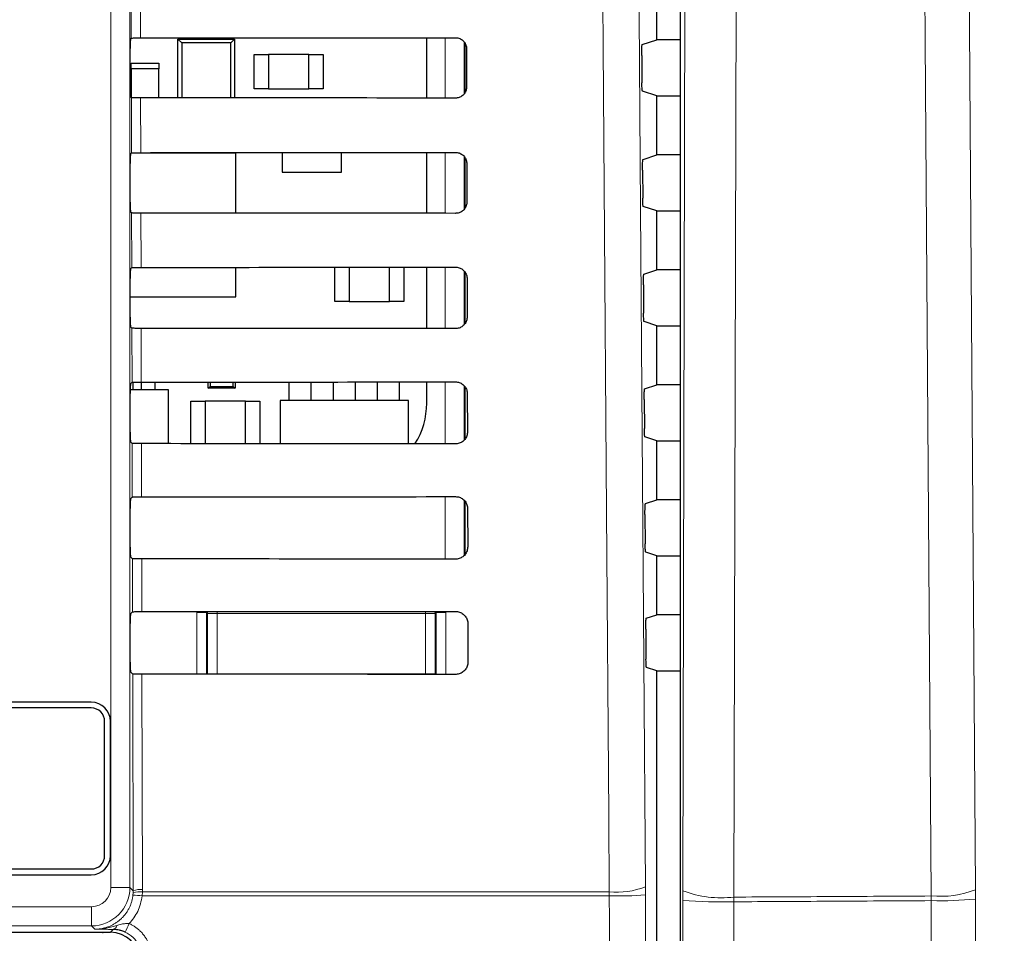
# Model space of a CAD drawing. Header units: millimetres. Extents: x 5 to 418, y 2 to 292.
# Tile 33 of 74: x 115 to 124, y 168 to 176. Entities that reach past the tile are written whole.
import ezdxf

# ---------------------------------------------------------------- set-up
doc = ezdxf.new("R2010")
doc.units = ezdxf.units.MM
doc.layers.add('SLD-0', color=7, linetype='Continuous')
doc.styles.add('SLDTEXTSTYLE0', font='TXT', dxfattribs={"width": 0.605})
doc.dimstyles.new('SLDDIMSTYLE2', dxfattribs={"dimtxt": 3.5, "dimasz": 3.302, "dimexe": 0, "dimexo": 0.0625, "dimgap": 0.875, "dimtad": 1, "dimdec": 1, "dimlfac": 6, "dimrnd": 1e-09, "dimzin": 12, "dimdsep": 46, "dimtxsty": 'SLDTEXTSTYLE0', "dimsah": 1, "dimcen": 0.09, "dimadec": 0, "dimazin": 3, "dimtfac": 1, "dimtofl": 0, "dimtmove": 0, "dimatfit": 3, "dimfxl": 1, "dimfrac": 2, "dimtolj": 1, "dimtzin": 12, "dimarcsym": 0})

# ---------------------------------------------------------------- blocks, each defined once
blk = doc.blocks.new('_D_8')
at = {"layer": 'SLD-0', "color": 7}
for p, q in [((128.8398, 248.1598), (145.3165, 248.1598)), ((144.3165, 94.2725), (144.3165, 248.1598)), ((115.4796, 94.2725), (145.3165, 94.2725))]:
    blk.add_line(p, q, dxfattribs=at)
for centre, start, end in [((141.6308, 171.8602), 63.43495, 116.56505), ((141.6308, 170.572), 243.43495, 296.56505)]:
    blk.add_arc(centre, 6.0056, start, end, dxfattribs=at)
for points in [[(144.3165, 248.1598), (143.8085, 244.8578), (144.8245, 244.8578)], [(144.3165, 94.2725), (144.8245, 97.5745), (143.8085, 97.5745)]]:
    blk.add_solid(points, dxfattribs=at)
at = {"layer": 'SLD-0', "color": 7, "insert": (139.8048, 165.2005), "char_height": 3.5, "attachment_point": 1, "rotation": 90, "style": 'SLDTEXTSTYLE0'}
blk.add_mtext('923,3', dxfattribs=at)

msp = doc.modelspace()

# ---------------------------------------------------------------- linework, layer by layer
at = {"color": 7, "linetype": 'Continuous', "lineweight": 18}
for p, q in [((116.1844, 168.44), (116.1844, 182.3848)), ((116.351, 182.3848), (116.351, 168.44)), ((121.1582, 168.4111), (121.1851, 180.2002)), ((121.6287, 180.1462), (121.6017, 168.3571)), ((116.3624, 175.8265), (116.3612, 176.3108)), ((116.4418, 176.3094), (116.443, 175.8279)), ((119.0909, 175.3051), (119.0909, 175.8298)), ((119.2575, 175.7901), (119.2575, 175.3445)), ((116.3647, 174.8288), (116.3636, 175.3085)), ((116.4442, 175.3071), (116.4453, 174.8302)), ((119.0909, 174.3028), (119.0909, 174.8321)), ((119.2575, 174.7943), (119.2575, 174.3407)), ((116.367, 173.8311), (116.3659, 174.3062)), ((116.4465, 174.3047), (116.4476, 173.8326)), ((119.0909, 173.3005), (119.0909, 173.8345)), ((119.2575, 173.7985), (119.2575, 173.337)), ((116.3694, 172.8335), (116.3683, 173.3038)), ((116.4489, 173.3024), (116.4499, 172.8349)), ((119.0909, 172.2981), (119.0909, 172.8368)), ((119.2575, 172.8029), (119.2575, 172.3333)), ((116.3717, 171.8358), (116.3706, 172.3015)), ((116.4512, 172.3), (116.4523, 171.8372)), ((119.0909, 171.2958), (119.0909, 171.8391)), ((119.2575, 171.8062), (119.2575, 171.3296)), ((116.374, 170.8381), (116.3729, 171.2991)), ((116.4535, 171.2977), (116.4546, 170.8396)), ((116.9329, 170.8304), (117.0163, 170.8304)), ((116.9329, 170.295), (116.9329, 170.8304)), ((117.025, 170.8216), (117.0163, 170.8304)), ((117.0163, 170.8304), (117.0163, 170.295)), ((117.1084, 170.84), (117.1084, 170.8216)), ((118.9213, 170.8413), (118.9213, 170.8216)), ((119.0134, 170.8304), (119.0046, 170.8216)), ((119.0134, 170.2935), (119.0134, 170.8304)), ((119.0967, 170.8304), (119.0134, 170.8304)), ((119.0967, 170.8304), (119.0967, 170.2934)), ((117.025, 170.2998), (117.025, 170.8216)), ((117.025, 170.8216), (117.1084, 170.8216)), ((117.1084, 170.8216), (117.1084, 170.2998)), ((118.9213, 170.8216), (117.1084, 170.8216)), ((118.9213, 170.2998), (118.9213, 170.8216)), ((118.9213, 170.8216), (119.0046, 170.8216)), ((119.0046, 170.8216), (119.0046, 170.2998)), ((116.3797, 168.4114), (116.3753, 170.2968)), ((116.4559, 170.2953), (116.4602, 168.4224)), ((117.025, 170.2998), (117.1084, 170.2998)), ((117.0254, 170.295), (117.025, 170.2998)), ((117.025, 170.295), (117.025, 170.2998)), ((117.1084, 170.2998), (117.1084, 170.2949)), ((117.1084, 170.2998), (118.9213, 170.2998)), ((118.9213, 170.2998), (119.0046, 170.2998)), ((118.9213, 170.2998), (118.9213, 170.2936)), ((119.0046, 170.2998), (119.004, 170.2935)), ((119.0046, 170.2998), (119.0047, 170.2935)), ((116.351, 168.44), (116.1844, 168.44)), ((116.351, 168.44), (116.3797, 168.4114)), ((120.8316, 168.3762), (120.8313, 168.4464)), ((116.3777, 168.3741), (116.3793, 168.3952)), ((116.3793, 168.3952), (116.3797, 168.4114)), ((116.4598, 168.4022), (116.4577, 168.3671)), ((120.5181, 168.3671), (116.4577, 168.3671)), ((116.4602, 168.4224), (116.4598, 168.4022)), ((116.4598, 168.4022), (120.5176, 168.4022)), ((120.5176, 168.4022), (120.5181, 168.3671)), ((121.1582, 168.4111), (121.158, 168.3297)), ((121.6016, 168.3164), (121.6017, 168.3571)), ((123.3163, 168.3261), (123.316, 168.3668)), ((123.7008, 168.4208), (123.7012, 168.3394)), ((112.8453, 168.2734), (116.0177, 168.2734)), ((116.0177, 168.1067), (116.0177, 168.2734)), ((116.0177, 168.1067), (112.8453, 168.1067)), ((116.0464, 168.078), (116.0177, 168.1067)), ((116.1148, 168.042), (116.1148, 168.0514)), ((116.1815, 168.0514), (116.2061, 168.076))]:
    msp.add_line(p, q, dxfattribs=at)
at = {"color": 7, "linetype": 'Continuous', "lineweight": 25}
for p, q in [((121.133, 182.303), (121.133, 147.5832)), ((120.9315, 175.8123), (120.9315, 178.3239)), ((116.3554, 175.8195), (116.3624, 175.8265)), ((116.769, 175.8181), (116.8019, 175.7852)), ((116.769, 175.8181), (117.2607, 175.8181)), ((116.769, 175.3069), (116.769, 175.8181)), ((116.8773, 175.8181), (116.8773, 175.8282)), ((117.1523, 175.8181), (117.1523, 175.8283)), ((117.2277, 175.7852), (117.2607, 175.8181)), ((117.2607, 175.8181), (117.2607, 175.3065)), ((118.9312, 175.3053), (118.9312, 175.8297)), ((120.8043, 175.7699), (120.9315, 175.8123)), ((121.133, 175.8123), (120.9315, 175.8123)), ((116.354, 175.4), (116.354, 175.7362)), ((117.2277, 175.7852), (116.8019, 175.7852)), ((116.8019, 175.7852), (116.8019, 175.3068)), ((117.2277, 175.3066), (117.2277, 175.7852)), ((119.2648, 175.354), (119.2648, 175.7791)), ((119.2769, 175.7348), (119.2777, 175.4014)), ((117.4315, 175.3848), (117.4315, 175.6848)), ((117.4315, 175.6848), (117.5565, 175.6848)), ((117.5565, 175.6848), (117.5565, 175.3848)), ((117.9065, 175.6848), (117.5565, 175.6848)), ((117.9065, 175.6848), (118.0315, 175.6848)), ((117.9065, 175.3848), (117.9065, 175.6848)), ((118.0315, 175.6848), (118.0315, 175.3848)), ((120.8, 175.6755), (120.8017, 175.438)), ((116.3607, 175.5598), (116.3607, 175.6098)), ((116.3607, 175.6098), (116.6023, 175.6098)), ((116.6023, 175.5598), (116.3607, 175.5598)), ((116.3607, 175.5598), (116.3607, 175.3114)), ((116.6023, 175.6098), (116.6023, 175.5598)), ((116.6023, 175.307), (116.6023, 175.5598)), ((117.5565, 175.3848), (117.4315, 175.3848)), ((117.5565, 175.3848), (117.9065, 175.3848)), ((118.0315, 175.3848), (117.9065, 175.3848)), ((120.9315, 175.3239), (120.806, 175.3657)), ((116.3636, 175.3085), (116.3554, 175.3167)), ((120.9315, 174.8123), (120.9315, 175.3239)), ((120.9315, 175.3239), (121.133, 175.3239)), ((116.3554, 174.8195), (116.3647, 174.8288)), ((117.2732, 174.8264), (116.3623, 174.8264)), ((117.2732, 174.3042), (117.2732, 174.8264)), ((117.6732, 174.831), (117.6732, 174.6598)), ((118.1898, 174.6598), (118.1898, 174.8314)), ((118.9312, 174.3029), (118.9312, 174.832)), ((119.2648, 174.3501), (119.2648, 174.7832)), ((120.8113, 174.7722), (120.9315, 174.8123)), ((121.133, 174.8123), (120.9315, 174.8123)), ((116.354, 174.4), (116.354, 174.7362)), ((119.2793, 174.7348), (119.28, 174.4014)), ((117.6732, 174.6598), (118.1898, 174.6598)), ((120.8071, 174.6779), (120.8088, 174.4356)), ((120.9315, 174.3239), (120.8131, 174.3634)), ((116.3659, 174.3062), (116.3554, 174.3167)), ((120.9315, 173.8123), (120.9315, 174.3239)), ((120.9315, 174.3239), (121.133, 174.3239)), ((116.3554, 173.8195), (116.367, 173.8311)), ((117.2732, 173.5764), (117.2732, 173.8331)), ((118.1315, 173.5348), (118.1315, 173.8337)), ((118.2565, 173.8338), (118.2565, 173.5348)), ((118.6065, 173.5348), (118.6065, 173.8341)), ((118.7315, 173.8342), (118.7315, 173.5348)), ((118.9312, 173.3006), (118.9312, 173.8343)), ((119.2648, 173.3463), (119.2648, 173.7874)), ((120.8184, 173.7746), (120.9315, 173.8123)), ((121.133, 173.8123), (120.9315, 173.8123)), ((116.354, 173.4), (116.354, 173.7362)), ((119.2816, 173.7348), (119.2824, 173.4014)), ((120.8141, 173.6802), (120.8158, 173.4333)), ((116.354, 173.5764), (117.2732, 173.5764)), ((118.2565, 173.5348), (118.1315, 173.5348)), ((118.2565, 173.5348), (118.6065, 173.5348)), ((118.7315, 173.5348), (118.6065, 173.5348)), ((116.3683, 173.3038), (116.3554, 173.3167)), ((120.9315, 173.3239), (120.8201, 173.361)), ((120.9315, 172.8123), (120.9315, 173.3239)), ((120.9315, 173.3239), (121.133, 173.3239)), ((116.3554, 172.8195), (116.3694, 172.8335)), ((116.3798, 172.7668), (116.3798, 172.8341)), ((116.4532, 172.7668), (116.4532, 172.8349)), ((116.5698, 172.7668), (116.5698, 172.835)), ((117.0315, 172.7814), (117.0315, 172.8353)), ((117.0315, 172.7814), (117.0477, 172.7976)), ((117.0477, 172.8353), (117.0477, 172.7976)), ((117.0477, 172.7976), (117.2487, 172.7976)), ((117.2487, 172.7976), (117.2487, 172.8354)), ((117.2487, 172.7976), (117.2648, 172.7814)), ((117.2648, 172.8354), (117.2648, 172.7814)), ((117.7365, 172.6764), (117.7365, 172.8357)), ((117.9265, 172.6764), (117.9265, 172.8359)), ((118.1198, 172.6764), (118.1198, 172.836)), ((118.3098, 172.8362), (118.3098, 172.6764)), ((118.5032, 172.6764), (118.5032, 172.8363)), ((118.6932, 172.6764), (118.6932, 172.8365)), ((118.9312, 172.6514), (118.9312, 172.8367)), ((120.8254, 172.7769), (120.9315, 172.8123)), ((121.133, 172.8123), (120.9315, 172.8123)), ((116.354, 172.4), (116.354, 172.7362)), ((116.6857, 172.7668), (116.3541, 172.7668)), ((116.6857, 172.2999), (116.6857, 172.7668)), ((117.2648, 172.7814), (117.0315, 172.7814)), ((119.2648, 172.3425), (119.2648, 172.7916)), ((119.2839, 172.7348), (119.2847, 172.4014)), ((116.8815, 172.6681), (117.0065, 172.6681)), ((116.8815, 172.2998), (116.8815, 172.6681)), ((117.0065, 172.6681), (117.0065, 172.2997)), ((117.3565, 172.6681), (117.0065, 172.6681)), ((117.3565, 172.2995), (117.3565, 172.6681)), ((117.3565, 172.6681), (117.4815, 172.6681)), ((117.4815, 172.6681), (117.4815, 172.2994)), ((117.6565, 172.6764), (117.6565, 172.2992)), ((118.7732, 172.6764), (117.6565, 172.6764)), ((118.7732, 172.2984), (118.7732, 172.6764)), ((120.8211, 172.6826), (120.8229, 172.4309)), ((116.3706, 172.3015), (116.3554, 172.3167)), ((120.9315, 172.3239), (120.8272, 172.3586)), ((120.9315, 171.8123), (120.9315, 172.3239)), ((120.9315, 172.3239), (121.133, 172.3239)), ((116.3554, 171.8195), (116.3717, 171.8358)), ((119.2648, 171.3388), (119.2648, 171.7959)), ((120.8324, 171.7793), (120.9315, 171.8123)), ((121.133, 171.8123), (120.9315, 171.8123)), ((116.354, 171.4), (116.354, 171.7362)), ((119.2863, 171.7348), (119.2871, 171.4014)), ((120.8282, 171.6849), (120.83, 171.4286)), ((120.9315, 171.3239), (120.8342, 171.3563)), ((116.3729, 171.2991), (116.3554, 171.3167)), ((120.9315, 170.8123), (120.9315, 171.3239)), ((120.9315, 171.3239), (121.133, 171.3239)), ((116.3554, 170.8195), (116.374, 170.8381)), ((120.8395, 170.7816), (120.9315, 170.8123)), ((121.133, 170.8123), (120.9315, 170.8123)), ((116.354, 170.4), (116.354, 170.7362)), ((119.2886, 170.7348), (119.2894, 170.4014)), ((120.8352, 170.6872), (120.837, 170.4262)), ((116.3753, 170.2968), (116.3554, 170.3167)), ((120.9315, 170.3239), (120.8413, 170.3539)), ((120.9315, 147.7176), (120.9315, 170.3239)), ((120.9315, 170.3239), (121.133, 170.3239)), ((116.0148, 170.0514), (113.0148, 170.0514)), ((116.0148, 170.0014), (113.0148, 170.0014)), ((116.1315, 168.7181), (116.1315, 169.8848)), ((116.1815, 168.7181), (116.1815, 169.8848)), ((113.0148, 168.6014), (116.0148, 168.6014)), ((113.0148, 168.5514), (116.0148, 168.5514)), ((112.8366, 168.0514), (116.1815, 168.0514))]:
    msp.add_line(p, q, dxfattribs=at)
at = {"color": 7, "linetype": 'Continuous', "lineweight": 18, "flags": 128}
for points in [[(120.5176, 168.4022), (120.513, 169.0629), (120.4943, 171.7058), (120.4342, 180.1961)], [(120.7482, 180.2403), (120.7898, 174.3413), (120.8313, 168.4464)], [(123.6196, 180.2075), (123.6403, 177.2095), (123.6609, 174.2115), (123.7008, 168.4208)], [(123.316, 168.3668), (123.3103, 169.193), (123.2875, 172.4978), (123.2646, 175.8026), (123.2346, 180.1536)], [(117.025, 170.8216), (117.0266, 170.8379), (117.0271, 170.8399)], [(119.0022, 170.8414), (119.003, 170.8379), (119.0046, 170.8216)]]:
    msp.add_lwpolyline(points, dxfattribs=at)
at = {"color": 7, "linetype": 'Continuous', "lineweight": 25}
for centre, radius, start, end in [((118.2703, 172.6514), 0.6608, 327.70444, 0), ((116.0148, 169.8848), 0.1667, 0, 90), ((116.0148, 169.8848), 0.1167, 0, 90), ((116.0148, 168.7181), 0.1167, 270, 0), ((116.0148, 168.7181), 0.1667, 270, 0)]:
    msp.add_arc(centre, radius, start, end, dxfattribs=at)
at = {"color": 7, "linetype": 'Continuous', "lineweight": 18}
for centre, radius, start, end in [((116.0177, 168.4401), 0.3333, 270.00873, 359.99127), ((120.5807, 169.0897), 0.6903, 264.75697, 291.28619), ((116.3406, 167.4896), 0.8853, 82.39916, 87.59893), ((116.4336, 168.2377), 0.1666, 80.96458, 109.01794), ((116.4418, 168.2577), 0.1658, 83.61467, 112.00928), ((120.5828, 171.5375), 3.171, 268.83046, 274.50021), ((121.4919, 169.3036), 0.9529, 249.49854, 276.61784), ((123.392, 169.2237), 0.8602, 264.92833, 291.03611), ((121.4903, 172.0017), 3.6869, 264.82915, 271.72905), ((123.3945, 171.6425), 3.3173, 268.65058, 275.30507), ((116.1957, 168.1184), 0.0437, 283.66786, 348.64856), ((115.8589, 168.3259), 0.526, 328.7156, 337.70032)]:
    msp.add_arc(centre, radius, start, end, dxfattribs=at)
at = {"color": 7, "linetype": 'Continuous', "lineweight": 25}
for centre, major_axis, ratio, start_param, end_param in [((116.3554, 175.7362), (0, 0.0833), 0.017455, 0.017453, 1.570796), ((110.9315, 178.732), (166.4674, 0), 0.017455, 4.745503, 4.761969), ((116.3554, 175.4), (0, 0.0833), 0.017455, 1.570796, 3.124139), ((110.9315, 172.4177), (165.6225, 0), 0.017455, 1.520964, 1.537506), ((116.3554, 174.7362), (0, 0.0833), 0.017455, 0.017453, 1.570796), ((110.9315, 177.732), (166.3336, 0), 0.017455, 4.745544, 4.762008), ((116.3554, 174.4), (0, 0.0833), 0.017455, 1.570796, 3.124139), ((110.9315, 171.4177), (165.4887, 0), 0.017455, 1.520923, 1.537465), ((110.9315, 176.732), (166.1998, 0), 0.017455, 4.745585, 4.762048), ((116.3554, 173.7362), (0, 0.0833), 0.017455, 0.017453, 1.570796), ((116.3554, 173.4), (0, 0.0833), 0.017455, 1.570796, 3.124139), ((110.9315, 170.4177), (165.3549, 0), 0.017455, 1.520883, 1.537423), ((116.3554, 172.7362), (0, 0.0833), 0.017455, 0.017453, 1.570796), ((110.9315, 175.732), (166.066, 0), 0.017455, 4.745626, 4.762088), ((116.3554, 172.4), (0, 0.0833), 0.017455, 1.570796, 3.124139), ((110.9315, 169.4177), (165.2211, 0), 0.017455, 1.520842, 1.537382), ((116.3554, 171.7362), (0, 0.0833), 0.017455, 0.017453, 1.570796), ((110.9315, 174.732), (165.9322, 0), 0.017455, 4.745666, 4.762129), ((116.3554, 171.4), (0, 0.0833), 0.017455, 1.570796, 3.124139), ((110.9315, 168.4177), (165.0873, 0), 0.017455, 1.520802, 1.537341), ((110.9315, 173.732), (165.7984, 0), 0.017455, 4.745707, 4.762169), ((116.3554, 170.7362), (0, 0.0833), 0.017455, 0.017453, 1.570796), ((116.3554, 170.4), (0, 0.0833), 0.017455, 1.570796, 3.124139), ((110.9315, 167.4177), (164.9535, 0), 0.017455, 1.520761, 1.5373), ((116.1815, 167.8014), (0.1768, 0.1768), 0.999695, 5.497939, 7.068431)]:
    msp.add_ellipse(centre, major_axis=major_axis, ratio=ratio, start_param=start_param, end_param=end_param, dxfattribs=at)
at = {"color": 7, "linetype": 'Continuous', "lineweight": 18}
msp.add_ellipse((116.0177, 168.4401), major_axis=(-0.1179, 0.1179), ratio=0.999695, start_param=2.356347, end_param=3.926839, dxfattribs=at)
at = {"color": 7, "linetype": 'Continuous', "lineweight": 25}
for points, knots in [([(116.3624, 175.8265), (116.3634, 175.8266), (116.3656, 175.827), (116.3806, 175.8274), (116.4023, 175.8277), (116.4245, 175.8279), (116.4384, 175.8279), (116.443, 175.8279)], [0, 0, 0, 0, 0.22363, 0.447283, 0.670251, 0.891793, 1, 1, 1, 1]), ([(119.1815, 175.8299), (119.186, 175.8297), (119.2012, 175.829), (119.2262, 175.8207), (119.2522, 175.8013), (119.2703, 175.7742), (119.2765, 175.7505), (119.2769, 175.7372), (119.2769, 175.7348)], [0, 0, 0, 0, 0.091132, 0.3033806, 0.5169544, 0.7326451, 0.9498996, 1, 1, 1, 1]), ([(120.8, 175.6755), (120.8, 175.6849), (120.8, 175.7036), (120.8006, 175.7301), (120.8015, 175.7516), (120.8028, 175.7666), (120.8038, 175.7688), (120.8043, 175.7699)], [0, 0, 0, 0, 0.198376, 0.39674, 0.595477, 0.795287, 1, 1, 1, 1]), ([(119.2777, 175.4014), (119.2775, 175.3967), (119.2768, 175.3811), (119.2681, 175.3554), (119.2481, 175.3292), (119.2205, 175.3114), (119.1969, 175.3054), (119.1839, 175.3051), (119.1815, 175.3051)], [0, 0, 0, 0, 0.0953804, 0.3122153, 0.5276676, 0.7409947, 0.9528176, 1, 1, 1, 1]), ([(120.806, 175.3657), (120.8055, 175.3668), (120.8045, 175.369), (120.8032, 175.3839), (120.8022, 175.4056), (120.8018, 175.4252), (120.8017, 175.4362), (120.8017, 175.438)], [0, 0, 0, 0, 0.239272, 0.478568, 0.717156, 0.954302, 1, 1, 1, 1]), ([(116.4442, 175.3071), (116.4349, 175.3071), (116.4164, 175.3071), (116.3921, 175.3074), (116.3739, 175.3078), (116.365, 175.3082), (116.3639, 175.3084), (116.3636, 175.3085)], [0, 0, 0, 0, 0.218795, 0.4375456, 0.6575325, 0.8799357, 1, 1, 1, 1]), ([(116.3647, 174.8288), (116.3658, 174.829), (116.368, 174.8293), (116.3829, 174.8297), (116.4046, 174.83), (116.4268, 174.8302), (116.4407, 174.8302), (116.4453, 174.8302)], [0, 0, 0, 0, 0.223636, 0.447295, 0.670269, 0.891817, 1, 1, 1, 1]), ([(119.1815, 174.8322), (119.1863, 174.832), (119.202, 174.8313), (119.2278, 174.8226), (119.2542, 174.8026), (119.2726, 174.7747), (119.2789, 174.7506), (119.2792, 174.7371), (119.2793, 174.7348)], [0, 0, 0, 0, 0.094104, 0.306375, 0.51998, 0.735701, 0.952973, 1, 1, 1, 1]), ([(120.8071, 174.6779), (120.8071, 174.6872), (120.807, 174.7059), (120.8076, 174.7325), (120.8085, 174.7539), (120.8098, 174.7689), (120.8108, 174.7711), (120.8113, 174.7722)], [0, 0, 0, 0, 0.198373, 0.396735, 0.595469, 0.795279, 1, 1, 1, 1]), ([(120.8131, 174.3634), (120.8126, 174.3644), (120.8116, 174.3666), (120.8103, 174.3816), (120.8093, 174.4032), (120.8089, 174.4228), (120.8088, 174.4339), (120.8088, 174.4356)], [0, 0, 0, 0, 0.239275, 0.478574, 0.717164, 0.954309, 1, 1, 1, 1]), ([(119.28, 174.4014), (119.2798, 174.3964), (119.2791, 174.3803), (119.27, 174.3539), (119.2494, 174.3272), (119.221, 174.309), (119.197, 174.303), (119.1838, 174.3028), (119.1815, 174.3027)], [0, 0, 0, 0, 0.098292, 0.3151062, 0.5305297, 0.7438302, 0.955641, 1, 1, 1, 1]), ([(116.4465, 174.3047), (116.4372, 174.3047), (116.4187, 174.3048), (116.3944, 174.305), (116.3762, 174.3054), (116.3673, 174.3058), (116.3663, 174.3061), (116.3659, 174.3062)], [0, 0, 0, 0, 0.218801, 0.437558, 0.657551, 0.87996, 1, 1, 1, 1]), ([(116.367, 173.8311), (116.3681, 173.8313), (116.3703, 173.8316), (116.3853, 173.8321), (116.4069, 173.8324), (116.4292, 173.8325), (116.4431, 173.8326), (116.4476, 173.8326)], [0, 0, 0, 0, 0.2236419, 0.4473071, 0.6702865, 0.8918403, 1, 1, 1, 1]), ([(119.1815, 173.8345), (119.1866, 173.8343), (119.2028, 173.8336), (119.2293, 173.8245), (119.2563, 173.8039), (119.275, 173.7752), (119.2812, 173.7506), (119.2815, 173.737), (119.2816, 173.7348)], [0, 0, 0, 0, 0.096934, 0.309226, 0.522862, 0.738613, 0.9559, 1, 1, 1, 1]), ([(120.8141, 173.6802), (120.8141, 173.6896), (120.814, 173.7083), (120.8146, 173.7348), (120.8156, 173.7562), (120.8169, 173.7712), (120.8179, 173.7735), (120.8184, 173.7746)], [0, 0, 0, 0, 0.19837, 0.39673, 0.595462, 0.795271, 1, 1, 1, 1]), ([(119.2824, 173.4014), (119.2821, 173.3961), (119.2814, 173.3795), (119.2719, 173.3524), (119.2506, 173.3251), (119.2216, 173.3066), (119.1971, 173.3007), (119.1837, 173.3004), (119.1815, 173.3004)], [0, 0, 0, 0, 0.101065, 0.31786, 0.533256, 0.746531, 0.958331, 1, 1, 1, 1]), ([(120.8201, 173.361), (120.8196, 173.3621), (120.8186, 173.3643), (120.8173, 173.3792), (120.8163, 173.4009), (120.8159, 173.4205), (120.8159, 173.4315), (120.8158, 173.4333)], [0, 0, 0, 0, 0.2392778, 0.4785801, 0.7171716, 0.9543162, 1, 1, 1, 1]), ([(116.4489, 173.3024), (116.4396, 173.3024), (116.4211, 173.3024), (116.3967, 173.3027), (116.3786, 173.3031), (116.3696, 173.3035), (116.3686, 173.3037), (116.3683, 173.3038)], [0, 0, 0, 0, 0.218807, 0.43757, 0.657569, 0.879984, 1, 1, 1, 1]), ([(116.3694, 172.8335), (116.3704, 172.8336), (116.3726, 172.834), (116.3876, 172.8344), (116.4093, 172.8347), (116.4315, 172.8349), (116.4454, 172.8349), (116.4499, 172.8349)], [0, 0, 0, 0, 0.223648, 0.447319, 0.670304, 0.891864, 1, 1, 1, 1]), ([(119.1815, 172.8369), (119.1868, 172.8366), (119.2036, 172.8358), (119.2308, 172.8264), (119.2583, 172.8052), (119.2774, 172.7758), (119.2836, 172.7507), (119.2839, 172.7369), (119.2839, 172.7348)], [0, 0, 0, 0, 0.099632, 0.311946, 0.52561, 0.741389, 0.958692, 1, 1, 1, 1]), ([(120.8211, 172.6826), (120.8211, 172.6919), (120.8211, 172.7106), (120.8216, 172.7372), (120.8226, 172.7586), (120.8239, 172.7736), (120.8249, 172.7758), (120.8254, 172.7769)], [0, 0, 0, 0, 0.198368, 0.396724, 0.595454, 0.795263, 1, 1, 1, 1]), ([(119.2847, 172.4014), (119.2845, 172.3959), (119.2837, 172.3787), (119.2738, 172.3509), (119.2519, 172.323), (119.2221, 172.3042), (119.1971, 172.2983), (119.1836, 172.2981), (119.1815, 172.298)], [0, 0, 0, 0, 0.10371, 0.320486, 0.535856, 0.749107, 0.960896, 1, 1, 1, 1]), ([(120.8272, 172.3586), (120.8267, 172.3597), (120.8257, 172.3619), (120.8244, 172.3769), (120.8234, 172.3985), (120.823, 172.4181), (120.8229, 172.4291), (120.8229, 172.4309)], [0, 0, 0, 0, 0.239281, 0.478586, 0.717179, 0.954323, 1, 1, 1, 1]), ([(116.4512, 172.3), (116.4419, 172.3), (116.4234, 172.3001), (116.3991, 172.3004), (116.3809, 172.3007), (116.372, 172.3011), (116.371, 172.3014), (116.3706, 172.3015)], [0, 0, 0, 0, 0.218813, 0.437581, 0.657587, 0.880009, 1, 1, 1, 1]), ([(116.3717, 171.8358), (116.3728, 171.836), (116.375, 171.8363), (116.3899, 171.8367), (116.4116, 171.837), (116.4338, 171.8372), (116.4477, 171.8372), (116.4523, 171.8372)], [0, 0, 0, 0, 0.223654, 0.447331, 0.670322, 0.891888, 1, 1, 1, 1]), ([(119.1815, 171.8392), (119.1871, 171.8389), (119.2044, 171.8381), (119.2323, 171.8283), (119.2604, 171.8065), (119.2797, 171.7763), (119.2859, 171.7508), (119.2862, 171.7369), (119.2863, 171.7348)], [0, 0, 0, 0, 0.102208, 0.314542, 0.528235, 0.744041, 0.961357, 1, 1, 1, 1]), ([(120.8282, 171.6849), (120.8281, 171.6942), (120.8281, 171.713), (120.8287, 171.7395), (120.8296, 171.7609), (120.8309, 171.7759), (120.8319, 171.7782), (120.8324, 171.7793)], [0, 0, 0, 0, 0.198365, 0.396719, 0.595447, 0.795255, 1, 1, 1, 1]), ([(120.8342, 171.3563), (120.8337, 171.3574), (120.8328, 171.3596), (120.8315, 171.3745), (120.8305, 171.3962), (120.8301, 171.4158), (120.83, 171.4268), (120.83, 171.4286)], [0, 0, 0, 0, 0.2392838, 0.4785921, 0.7171872, 0.9543308, 1, 1, 1, 1]), ([(119.2871, 171.4014), (119.2868, 171.3956), (119.2859, 171.3779), (119.2757, 171.3493), (119.2532, 171.321), (119.2226, 171.3019), (119.1972, 171.296), (119.1835, 171.2957), (119.1815, 171.2957)], [0, 0, 0, 0, 0.106236, 0.322993, 0.538338, 0.751567, 0.963346, 1, 1, 1, 1]), ([(116.4535, 171.2977), (116.4443, 171.2977), (116.4257, 171.2977), (116.4014, 171.298), (116.3832, 171.2984), (116.3743, 171.2988), (116.3733, 171.299), (116.3729, 171.2991)], [0, 0, 0, 0, 0.218819, 0.437593, 0.657605, 0.880033, 1, 1, 1, 1]), ([(116.374, 170.8381), (116.3751, 170.8383), (116.3773, 170.8386), (116.3923, 170.8391), (116.4139, 170.8394), (116.4362, 170.8395), (116.45, 170.8396), (116.4546, 170.8396)], [0, 0, 0, 0, 0.2236598, 0.4473429, 0.6703401, 0.8919116, 1, 1, 1, 1]), ([(119.1815, 170.8415), (119.1874, 170.8413), (119.2052, 170.8404), (119.2338, 170.8302), (119.2625, 170.8077), (119.2821, 170.7768), (119.2883, 170.7509), (119.2886, 170.7368), (119.2886, 170.7348)], [0, 0, 0, 0, 0.104669, 0.317023, 0.530743, 0.746575, 0.963905, 1, 1, 1, 1]), ([(120.8352, 170.6872), (120.8352, 170.6966), (120.8351, 170.7153), (120.8357, 170.7418), (120.8367, 170.7633), (120.838, 170.7783), (120.839, 170.7805), (120.8395, 170.7816)], [0, 0, 0, 0, 0.1983621, 0.396713, 0.5954388, 0.7952465, 1, 1, 1, 1]), ([(119.2894, 170.4014), (119.2891, 170.3953), (119.2882, 170.3771), (119.2776, 170.3478), (119.2545, 170.3189), (119.2232, 170.2995), (119.1973, 170.2936), (119.1834, 170.2934), (119.1815, 170.2933)], [0, 0, 0, 0, 0.108649, 0.325389, 0.54071, 0.753917, 0.965688, 1, 1, 1, 1]), ([(120.8413, 170.3539), (120.8408, 170.355), (120.8398, 170.3572), (120.8385, 170.3722), (120.8375, 170.3938), (120.8371, 170.4134), (120.837, 170.4244), (120.837, 170.4262)], [0, 0, 0, 0, 0.2392868, 0.4785981, 0.7171951, 0.9543381, 1, 1, 1, 1]), ([(116.4559, 170.2953), (116.4466, 170.2954), (116.4281, 170.2954), (116.4038, 170.2957), (116.3856, 170.296), (116.3767, 170.2964), (116.3756, 170.2967), (116.3753, 170.2968)], [0, 0, 0, 0, 0.218825, 0.437606, 0.657623, 0.880057, 1, 1, 1, 1]), ([(116.3085, 168.0528), (116.2961, 168.0578), (116.2803, 168.0641), (116.2454, 168.0733), (116.2242, 168.0747), (116.2061, 168.076)], [0, 0, 0, 0, 0.339193, 0.433001, 1, 1, 1, 1])]:
    msp.add_open_spline(points, degree=3, knots=knots, dxfattribs=at)
at = {"color": 7, "linetype": 'Continuous', "lineweight": 18}
for points, knots in [([(116.0464, 168.078), (116.0589, 168.0784), (116.0805, 168.0791), (116.1111, 168.084), (116.1382, 168.0904), (116.165, 168.0993), (116.1909, 168.1104), (116.2156, 168.1236), (116.2391, 168.1387), (116.2615, 168.1559), (116.2823, 168.175), (116.3012, 168.1956), (116.3184, 168.2177), (116.3338, 168.2414), (116.3471, 168.2662), (116.3582, 168.2919), (116.367, 168.3184), (116.3738, 168.3459), (116.3764, 168.3647), (116.3777, 168.3741)], [0, 0, 0, 0, 0.076827, 0.133502, 0.190569, 0.248874, 0.307607, 0.36425, 0.421286, 0.479565, 0.538273, 0.594957, 0.652035, 0.710361, 0.769117, 0.825813, 0.882904, 0.941237, 1, 1, 1, 1]), ([(116.4577, 168.3671), (116.4484, 168.3207), (116.4304, 168.2313), (116.3732, 168.1604), (116.3456, 168.1263)], [0, 0, 0, 0, 0.5189654, 1, 1, 1, 1]), ([(120.5696, 147.7438), (120.5688, 147.9655), (120.5649, 149.0741), (120.5494, 153.7316), (120.5312, 160.3837), (120.5217, 166.1525), (120.5181, 168.3671)], [0, 0, 0, 0, 0.032288, 0.161438, 0.678067, 1, 1, 1, 1]), ([(120.8316, 168.3762), (120.8375, 164.9395), (120.8492, 158.0645), (120.8717, 151.1994), (120.8829, 147.7662)], [0, 0, 0, 0, 0.4999, 1, 1, 1, 1]), ([(121.6017, 168.3571), (121.8759, 168.3585), (122.4475, 168.3616), (123.0188, 168.365), (123.316, 168.3668)], [0, 0, 0, 0, 0.479802, 1, 1, 1, 1]), ([(121.1392, 147.577), (121.1393, 147.6486), (121.1414, 149.381), (121.1454, 152.7756), (121.1505, 157.8601), (121.1548, 163.0448), (121.157, 166.568), (121.158, 168.3297)], [0, 0, 0, 0, 0.010367, 0.250725, 0.491105, 0.745539, 1, 1, 1, 1]), ([(121.6016, 168.3164), (121.5992, 164.7905), (121.5946, 157.862), (121.5864, 150.9443), (121.5824, 147.547)], [0, 0, 0, 0, 0.508896, 1, 1, 1, 1]), ([(123.3163, 168.3261), (123.0191, 168.3244), (122.4476, 168.3209), (121.8759, 168.3179), (121.6016, 168.3164)], [0, 0, 0, 0, 0.52026, 1, 1, 1, 1]), ([(123.4389, 133.0419), (123.4298, 134.8243), (123.4037, 139.9237), (123.3686, 148.3543), (123.336, 158.3342), (123.3229, 164.9955), (123.3163, 168.3261)], [0, 0, 0, 0, 0.1519058, 0.4346037, 0.7173017, 1, 1, 1, 1]), ([(123.7012, 168.3394), (123.7078, 165.0115), (123.7209, 158.3555), (123.7536, 148.3836), (123.7887, 139.9598), (123.8148, 134.8644), (123.8239, 133.0834)], [0, 0, 0, 0, 0.282698, 0.565396, 0.848094, 1, 1, 1, 1]), ([(116.0464, 168.078), (116.0469, 168.078), (116.0488, 168.078), (116.0558, 168.078), (116.0691, 168.0783), (116.0876, 168.0793), (116.1078, 168.0811), (116.1279, 168.0837), (116.1489, 168.0871), (116.1708, 168.0915), (116.1934, 168.0969), (116.216, 168.1029), (116.231, 168.1075), (116.2386, 168.1098)], [0, 0, 0, 0, 0.007374, 0.029525, 0.108213, 0.211937, 0.315794, 0.420031, 0.524388, 0.642978, 0.761709, 0.880803, 1, 1, 1, 1]), ([(116.2386, 168.1098), (116.2597, 168.1167), (116.294, 168.128), (116.3313, 168.1268), (116.3456, 168.1263)], [0, 0, 0, 0, 0.616269, 1, 1, 1, 1]), ([(116.3456, 168.1263), (116.3539, 168.1223), (116.3707, 168.1142), (116.3945, 168.0993), (116.4173, 168.0826), (116.4358, 168.0662), (116.4545, 168.0474), (116.4723, 168.0264), (116.4904, 168.0003), (116.5033, 167.9774), (116.5149, 167.953), (116.5248, 167.9272), (116.5332, 167.8966), (116.5381, 167.8691), (116.5406, 167.8445), (116.5409, 167.8299), (116.541, 167.8225)], [0, 0, 0, 0, 0.072855, 0.146236, 0.220264, 0.294833, 0.340213, 0.428463, 0.511104, 0.589608, 0.635016, 0.723321, 0.806014, 0.884569, 0.942158, 1, 1, 1, 1]), ([(116.2061, 168.076), (116.1783, 168.0763), (116.1224, 168.0769), (116.0722, 168.0776), (116.0468, 168.078), (116.0464, 168.078)], [0, 0, 0, 0, 0.4934713, 0.9935248, 1, 1, 1, 1]), ([(116.4549, 167.8249), (116.4545, 167.8359), (116.4529, 167.8749), (116.4319, 167.94), (116.3819, 168.0103), (116.3329, 168.0386), (116.3085, 168.0528)], [0, 0, 0, 0, 0.115849, 0.410745, 0.705405, 1, 1, 1, 1])]:
    msp.add_open_spline(points, degree=3, knots=knots, dxfattribs=at)

# ---------------------------------------------------------------- dimensions: what is measured, and where the dimension line sits
at = {"layer": 'SLD-0', "color": 7}
dim = msp.add_linear_dim(base=(144.3165, 248.1598), p1=(115.4796, 94.2725), p2=(128.8398, 248.1598), angle=90, text='(<>)', dimstyle='SLDDIMSTYLE2', dxfattribs=at)
dim.commit()
dim.dimension.update_dxf_attribs({"geometry": '_D_8', "text_midpoint": (144.3165, 171.2161), "dimtype": 160})

doc.saveas('drawing.dxf')
